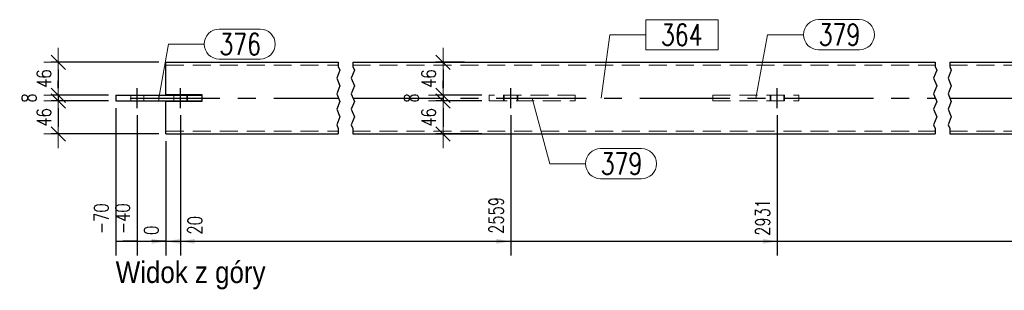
# Model space of a CAD drawing. Header units: millimetres. Extents: x -1005 to 207, y 18226 to 18896.
# Tile 24 of 50: x -531 to -393, y 18711 to 18749. Entities that reach past the tile are written whole.
import ezdxf

# ---------------------------------------------------------------- set-up
doc = ezdxf.new("R2010")
doc.units = ezdxf.units.MM
doc.header["$LTSCALE"] = 10
doc.linetypes.add('HIDDEN', pattern=[0.375, 0.25, -0.125])
doc.linetypes.add('MITTE', pattern=[2, 1.25, -0.25, 0.25, -0.25])
doc.layers.get('Defpoints').update_dxf_attribs({"color": 1})
for name, color, linetype, lineweight in [('PS_DIM', 4, 'Continuous', 13), ('PS_Hidden', 2, 'HIDDEN', 9), ('PS_Pos', 1, 'Continuous', 15), ('PS_Shape', 161, 'Continuous', 30), ('PS_SOLID', 7, 'Continuous', 30), ('PS_TEXT', 3, 'Continuous', 18)]:
    doc.layers.add(name, color=color, linetype=linetype, lineweight=lineweight)
doc.layers.add('PS_Mid', color=5, linetype='MITTE')
doc.styles.add('gil', font='txt', dxfattribs={"width": 0.9})
doc.styles.add('simplex', font='simplex.shx', dxfattribs={"width": 0.75})
doc.dimstyles.new('1_10_GŁ_DS1-LS10', dxfattribs={"dimtxt": 2, "dimasz": 2, "dimexe": 2, "dimexo": 1, "dimgap": 1, "dimtad": 1, "dimjust": 4, "dimdec": 0, "dimlfac": 10, "dimtxsty": 'simplex', "dimblk1": 'NONE', "dimsah": 1, "dimcen": 2, "dimclrd": 256, "dimclre": 256, "dimclrt": 3, "dimadec": 1, "dimazin": 0, "dimtfac": 1, "dimtdec": 0, "dimtmove": 2, "dimatfit": 3, "dimfxl": 1, "dimarcsym": 0})
doc.dimstyles.new('1_10_SC', dxfattribs={"dimtxt": 2, "dimasz": 1, "dimexe": 1, "dimexo": 1, "dimgap": 1, "dimtad": 1, "dimdec": 0, "dimlfac": 10, "dimtxsty": 'simplex', "dimblk": 'dimznak', "dimcen": 2, "dimclrd": 256, "dimclre": 256, "dimclrt": 3, "dimadec": 1, "dimazin": 0, "dimtfac": 1, "dimtdec": 0, "dimtix": 1, "dimtmove": 2, "dimatfit": 3, "dimldrblk": 'dim-grot', "dimfxl": 1, "dimarcsym": 0})

# ---------------------------------------------------------------- blocks, each defined once
blk = doc.blocks.new('dimznak')
at = {"color": 0}
for points in [[(0, 2), (0, -2)], [(-2, 0), (2, 0)]]:
    blk.add_lwpolyline(points, dxfattribs=at)
at = {"color": 2}
blk.add_lwpolyline([(1, 1), (-1, -1)], dxfattribs=at)
blk = doc.blocks.new('*D151')
at = {"layer": 'Defpoints', "color": 0, "transparency": 16777216}
for p in [(-510.15, 18742.83), (-525.15, 18738.23), (-517.15, 18738.23)]:
    blk.add_point(p, dxfattribs=at)
at = {"layer": 'PS_DIM', "lineweight": -2, "transparency": 16777216}
for p, q in [((-511.15, 18742.83), (-526.15, 18742.83)), ((-525.15, 18741.83), (-525.15, 18739.23)), ((-518.15, 18738.23), (-526.15, 18738.23))]:
    blk.add_line(p, q, dxfattribs=at)
for p, rotation in [((-525.15, 18742.83), 90), ((-525.15, 18738.23), 270)]:
    blk.add_blockref('dimznak', p, dxfattribs=dict(at, rotation=rotation))
at = {"layer": 'PS_DIM', "color": 3, "transparency": 16777216, "insert": (-527.15, 18740.53), "char_height": 2, "attachment_point": 5, "rotation": 90, "style": 'simplex'}
blk.add_mtext('46', dxfattribs=at)
blk = doc.blocks.new('dim-grot')
blk.add_hatch(color=256).paths.add_polyline_path([(0, 0), (-2, 0.5), (-2, -0.5)])
blk.add_lwpolyline([(0, 0), (-2, 0.5), (-2, -0.5), (0, 0)])
blk = doc.blocks.new('*D152')
at = {"layer": 'Defpoints', "color": 0, "transparency": 16777216}
for p in [(-525.15, 18737.43), (-517.15, 18738.23), (-517.15, 18737.43)]:
    blk.add_point(p, dxfattribs=at)
at = {"layer": 'PS_DIM', "lineweight": -2, "transparency": 16777216}
for p, q in [((-525.15, 18739.23), (-525.15, 18740.23)), ((-518.15, 18738.23), (-526.15, 18738.23)), ((-518.15, 18737.43), (-526.15, 18737.43)), ((-525.15, 18738.23), (-525.15, 18737.43)), ((-525.15, 18736.43), (-525.15, 18735.43))]:
    blk.add_line(p, q, dxfattribs=at)
for p, rotation in [((-525.15, 18738.23), 270), ((-525.15, 18737.43), 90)]:
    blk.add_blockref('dimznak', p, dxfattribs=dict(at, rotation=rotation))
at = {"layer": 'PS_DIM', "color": 3, "transparency": 16777216, "insert": (-529.21, 18737.83), "char_height": 2, "attachment_point": 5, "rotation": 90, "style": 'simplex'}
blk.add_mtext('8', dxfattribs=at)
blk = doc.blocks.new('*D153')
at = {"layer": 'Defpoints', "color": 0, "transparency": 16777216}
for p in [(-517.15, 18737.43), (-525.15, 18732.83), (-510.15, 18732.83)]:
    blk.add_point(p, dxfattribs=at)
at = {"layer": 'PS_DIM', "lineweight": -2, "transparency": 16777216}
for p, q in [((-518.15, 18737.43), (-526.15, 18737.43)), ((-525.15, 18736.43), (-525.15, 18733.83)), ((-511.15, 18732.83), (-526.15, 18732.83))]:
    blk.add_line(p, q, dxfattribs=at)
for p, rotation in [((-525.15, 18737.43), 90), ((-525.15, 18732.83), 270)]:
    blk.add_blockref('dimznak', p, dxfattribs=dict(at, rotation=rotation))
at = {"layer": 'PS_DIM', "color": 3, "transparency": 16777216, "insert": (-527.15, 18735.13), "char_height": 2, "attachment_point": 5, "rotation": 90, "style": 'simplex'}
blk.add_mtext('46', dxfattribs=at)
blk = doc.blocks.new('*D208')
at = {"layer": 'Defpoints', "color": 0, "transparency": 16777216}
for p in [(-467.6, 18742.83), (-471.57, 18738.23), (-465.15, 18738.23)]:
    blk.add_point(p, dxfattribs=at)
at = {"layer": 'PS_DIM', "lineweight": -2, "transparency": 16777216}
for p, q in [((-468.6, 18742.83), (-472.57, 18742.83)), ((-471.57, 18741.83), (-471.57, 18739.23)), ((-466.15, 18738.23), (-472.57, 18738.23))]:
    blk.add_line(p, q, dxfattribs=at)
for p, rotation in [((-471.57, 18742.83), 90), ((-471.57, 18738.23), 270)]:
    blk.add_blockref('dimznak', p, dxfattribs=dict(at, rotation=rotation))
at = {"layer": 'PS_DIM', "color": 3, "transparency": 16777216, "insert": (-473.57, 18740.53), "char_height": 2, "attachment_point": 5, "rotation": 90, "style": 'simplex'}
blk.add_mtext('46', dxfattribs=at)
blk = doc.blocks.new('*D209')
at = {"layer": 'Defpoints', "color": 0, "transparency": 16777216}
for p in [(-471.57, 18737.43), (-465.15, 18738.23), (-465.15, 18737.43)]:
    blk.add_point(p, dxfattribs=at)
at = {"layer": 'PS_DIM', "lineweight": -2, "transparency": 16777216}
for p, q in [((-471.57, 18739.23), (-471.57, 18740.23)), ((-466.15, 18738.23), (-472.57, 18738.23)), ((-466.15, 18737.43), (-472.57, 18737.43)), ((-471.57, 18738.23), (-471.57, 18737.43)), ((-471.57, 18736.43), (-471.57, 18735.43))]:
    blk.add_line(p, q, dxfattribs=at)
for p, rotation in [((-471.57, 18738.23), 270), ((-471.57, 18737.43), 90)]:
    blk.add_blockref('dimznak', p, dxfattribs=dict(at, rotation=rotation))
at = {"layer": 'PS_DIM', "color": 3, "transparency": 16777216, "insert": (-475.99, 18737.83), "char_height": 2, "attachment_point": 5, "rotation": 90, "style": 'simplex'}
blk.add_mtext('8', dxfattribs=at)
blk = doc.blocks.new('*D210')
at = {"layer": 'Defpoints', "color": 0, "transparency": 16777216}
for p in [(-465.15, 18737.43), (-471.57, 18732.83), (-465.15, 18732.83)]:
    blk.add_point(p, dxfattribs=at)
at = {"layer": 'PS_DIM', "lineweight": -2, "transparency": 16777216}
for p, q in [((-466.15, 18737.43), (-472.57, 18737.43)), ((-471.57, 18736.43), (-471.57, 18733.83)), ((-466.15, 18732.83), (-472.57, 18732.83))]:
    blk.add_line(p, q, dxfattribs=at)
for p, rotation in [((-471.57, 18737.43), 90), ((-471.57, 18732.83), 270)]:
    blk.add_blockref('dimznak', p, dxfattribs=dict(at, rotation=rotation))
at = {"layer": 'PS_DIM', "color": 3, "transparency": 16777216, "insert": (-473.57, 18735.13), "char_height": 2, "attachment_point": 5, "rotation": 90, "style": 'simplex'}
blk.add_mtext('46', dxfattribs=at)
blk = doc.blocks.new('*D360')
at = {"layer": 'Defpoints', "color": 0, "transparency": 16777216}
for p in [(-517.15, 18737.43), (-510.15, 18732.83), (-510.15, 18717.86)]:
    blk.add_point(p, dxfattribs=at)
at = {"layer": 'PS_DIM', "lineweight": -2, "transparency": 16777216}
for p, q in [((-517.15, 18736.43), (-517.15, 18715.86)), ((-510.15, 18731.83), (-510.15, 18715.86)), ((-517.15, 18717.86), (-512.15, 18717.86))]:
    blk.add_line(p, q, dxfattribs=at)
at = {"layer": 'PS_DIM', "transparency": 16777216}
blk.add_solid([(-512.15, 18718.19), (-512.15, 18717.52), (-510.15, 18717.86)], dxfattribs=at)
at = {"layer": 'PS_DIM', "color": 3, "transparency": 16777216, "insert": (-519.17, 18721.02), "char_height": 2, "attachment_point": 5, "rotation": 90, "style": 'simplex'}
blk.add_mtext('-70', dxfattribs=at)
blk = doc.blocks.new('_None')
blk = doc.blocks.new('*D361')
at = {"layer": 'Defpoints', "color": 0, "transparency": 16777216}
for p in [(-514.15, 18736.43), (-510.15, 18732.83), (-510.15, 18717.86)]:
    blk.add_point(p, dxfattribs=at)
at = {"layer": 'PS_DIM', "lineweight": -2, "transparency": 16777216}
for p, q in [((-514.15, 18735.43), (-514.15, 18715.86)), ((-510.15, 18731.83), (-510.15, 18715.86)), ((-514.15, 18717.86), (-516.15, 18717.86)), ((-514.15, 18717.86), (-510.15, 18717.86)), ((-508.15, 18717.86), (-506.15, 18717.86))]:
    blk.add_line(p, q, dxfattribs=at)
at = {"layer": 'PS_DIM', "transparency": 16777216}
blk.add_solid([(-508.15, 18718.19), (-508.15, 18717.52), (-510.15, 18717.86)], dxfattribs=at)
at = {"layer": 'PS_DIM', "color": 3, "transparency": 16777216, "insert": (-516.17, 18721.02), "char_height": 2, "attachment_point": 5, "rotation": 90, "style": 'simplex'}
blk.add_mtext('-40', dxfattribs=at)
blk = doc.blocks.new('*D362')
at = {"layer": 'Defpoints', "color": 0, "transparency": 16777216}
for p in [(-508.15, 18736.43), (-510.15, 18732.83), (-508.15, 18717.86)]:
    blk.add_point(p, dxfattribs=at)
at = {"layer": 'PS_DIM', "lineweight": -2, "transparency": 16777216}
for p, q in [((-508.15, 18735.43), (-508.15, 18715.86)), ((-510.15, 18731.83), (-510.15, 18715.86)), ((-510.15, 18717.86), (-512.15, 18717.86)), ((-510.15, 18717.86), (-508.15, 18717.86)), ((-506.15, 18717.86), (-504.15, 18717.86))]:
    blk.add_line(p, q, dxfattribs=at)
at = {"layer": 'PS_DIM', "transparency": 16777216}
blk.add_solid([(-506.15, 18718.19), (-506.15, 18717.52), (-508.15, 18717.86)], dxfattribs=at)
at = {"layer": 'PS_DIM', "color": 3, "transparency": 16777216, "insert": (-506.13, 18720.09), "char_height": 2, "attachment_point": 5, "rotation": 90, "style": 'simplex'}
blk.add_mtext('20', dxfattribs=at)
blk = doc.blocks.new('*D363')
at = {"layer": 'Defpoints', "color": 0, "transparency": 16777216}
for p in [(-462.15, 18736.43), (-510.15, 18732.83), (-462.15, 18717.86)]:
    blk.add_point(p, dxfattribs=at)
at = {"layer": 'PS_DIM', "lineweight": -2, "transparency": 16777216}
for p, q in [((-462.15, 18735.43), (-462.15, 18715.86)), ((-510.15, 18731.83), (-510.15, 18715.86)), ((-510.15, 18717.86), (-464.15, 18717.86))]:
    blk.add_line(p, q, dxfattribs=at)
at = {"layer": 'PS_DIM', "transparency": 16777216}
blk.add_solid([(-464.15, 18718.19), (-464.15, 18717.52), (-462.15, 18717.86)], dxfattribs=at)
at = {"layer": 'PS_DIM', "color": 3, "transparency": 16777216, "insert": (-464.17, 18721.48), "char_height": 2, "attachment_point": 5, "rotation": 90, "style": 'simplex'}
blk.add_mtext('2559', dxfattribs=at)
blk = doc.blocks.new('*D364')
at = {"layer": 'Defpoints', "color": 0, "transparency": 16777216}
for p in [(-425.02, 18736.43), (-510.15, 18732.83), (-425.02, 18717.86)]:
    blk.add_point(p, dxfattribs=at)
at = {"layer": 'PS_DIM', "lineweight": -2, "transparency": 16777216}
for p, q in [((-425.02, 18735.43), (-425.02, 18715.86)), ((-510.15, 18731.83), (-510.15, 18715.86)), ((-510.15, 18717.86), (-427.02, 18717.86))]:
    blk.add_line(p, q, dxfattribs=at)
at = {"layer": 'PS_DIM', "transparency": 16777216}
blk.add_solid([(-427.02, 18718.19), (-427.02, 18717.52), (-425.02, 18717.86)], dxfattribs=at)
at = {"layer": 'PS_DIM', "color": 3, "transparency": 16777216, "insert": (-427.04, 18721.2), "char_height": 2, "attachment_point": 5, "rotation": 90, "style": 'simplex'}
blk.add_mtext('2931', dxfattribs=at)
blk = doc.blocks.new('*D365')
at = {"layer": 'Defpoints', "color": 0, "transparency": 16777216}
for p in [(-379.02, 18736.43), (-510.15, 18732.83), (-379.02, 18717.86)]:
    blk.add_point(p, dxfattribs=at)
at = {"layer": 'PS_DIM', "lineweight": -2, "transparency": 16777216}
for p, q in [((-379.02, 18735.43), (-379.02, 18715.86)), ((-510.15, 18731.83), (-510.15, 18715.86)), ((-510.15, 18717.86), (-381.02, 18717.86))]:
    blk.add_line(p, q, dxfattribs=at)
at = {"layer": 'PS_DIM', "transparency": 16777216}
blk.add_solid([(-381.02, 18718.19), (-381.02, 18717.52), (-379.02, 18717.86)], dxfattribs=at)
at = {"layer": 'PS_DIM', "color": 3, "transparency": 16777216, "insert": (-381.04, 18721.52), "char_height": 2, "attachment_point": 5, "rotation": 90, "style": 'simplex'}
blk.add_mtext('5470', dxfattribs=at)
blk = doc.blocks.new('*D366')
at = {"layer": 'Defpoints', "color": 0, "transparency": 16777216}
for p in [(-373.02, 18736.43), (-510.15, 18732.83), (-373.02, 18717.86)]:
    blk.add_point(p, dxfattribs=at)
at = {"layer": 'PS_DIM', "lineweight": -2, "transparency": 16777216}
for p, q in [((-373.02, 18735.43), (-373.02, 18715.86)), ((-510.15, 18731.83), (-510.15, 18715.86)), ((-510.15, 18717.86), (-375.02, 18717.86))]:
    blk.add_line(p, q, dxfattribs=at)
at = {"layer": 'PS_DIM', "transparency": 16777216}
blk.add_solid([(-375.02, 18718.19), (-375.02, 18717.52), (-373.02, 18717.86)], dxfattribs=at)
at = {"layer": 'PS_DIM', "color": 3, "transparency": 16777216, "insert": (-375.04, 18721.52), "char_height": 2, "attachment_point": 5, "rotation": 90, "style": 'simplex'}
blk.add_mtext('5530', dxfattribs=at)
blk = doc.blocks.new('*D367')
at = {"layer": 'Defpoints', "color": 0, "transparency": 16777216}
for p in [(-370.02, 18737.43), (-510.15, 18732.83), (-370.02, 18717.86)]:
    blk.add_point(p, dxfattribs=at)
at = {"layer": 'PS_DIM', "lineweight": -2, "transparency": 16777216}
for p, q in [((-370.02, 18736.43), (-370.02, 18715.86)), ((-510.15, 18731.83), (-510.15, 18715.86)), ((-510.15, 18717.86), (-372.02, 18717.86))]:
    blk.add_line(p, q, dxfattribs=at)
at = {"layer": 'PS_DIM', "transparency": 16777216}
blk.add_solid([(-372.02, 18718.19), (-372.02, 18717.52), (-370.02, 18717.86)], dxfattribs=at)
at = {"layer": 'PS_DIM', "color": 3, "transparency": 16777216, "insert": (-367.24, 18721.52), "char_height": 2, "attachment_point": 5, "rotation": 90, "style": 'simplex'}
blk.add_mtext('5560', dxfattribs=at)
blk = doc.blocks.new('*D368')
at = {"layer": 'Defpoints', "color": 0, "transparency": 16777216}
for p in [(-517.15, 18737.43), (-510.15, 18732.83), (-510.15, 18717.86)]:
    blk.add_point(p, dxfattribs=at)
at = {"layer": 'PS_DIM', "lineweight": -2, "transparency": 16777216}
for p, q in [((-517.15, 18736.43), (-517.15, 18715.86)), ((-510.15, 18731.83), (-510.15, 18715.86)), ((-517.15, 18717.86), (-512.15, 18717.86))]:
    blk.add_line(p, q, dxfattribs=at)
at = {"layer": 'PS_DIM', "transparency": 16777216}
blk.add_solid([(-512.15, 18718.19), (-512.15, 18717.52), (-510.15, 18717.86)], dxfattribs=at)
at = {"layer": 'PS_DIM', "color": 3, "transparency": 16777216, "insert": (-519.17, 18721.02), "char_height": 2, "attachment_point": 5, "rotation": 90, "style": 'simplex'}
blk.add_mtext('-70', dxfattribs=at)
blk = doc.blocks.new('*D369')
at = {"layer": 'Defpoints', "color": 0, "transparency": 16777216}
for p in [(-510.15, 18732.83), (-510.15, 18732.83), (-510.15, 18717.86)]:
    blk.add_point(p, dxfattribs=at)
at = {"layer": 'PS_DIM', "lineweight": -2, "transparency": 16777216}
for p, q in [((-510.15, 18731.83), (-510.15, 18715.86)), ((-510.15, 18731.83), (-510.15, 18715.86)), ((-510.15, 18717.86), (-512.15, 18717.86)), ((-508.15, 18717.86), (-506.15, 18717.86))]:
    blk.add_line(p, q, dxfattribs=at)
at = {"layer": 'PS_DIM', "transparency": 16777216}
blk.add_solid([(-508.15, 18718.19), (-508.15, 18717.52), (-510.15, 18717.86)], dxfattribs=at)
at = {"layer": 'PS_DIM', "color": 3, "transparency": 16777216, "insert": (-512.17, 18719.38), "char_height": 2, "attachment_point": 5, "rotation": 90, "style": 'simplex'}
blk.add_mtext('0', dxfattribs=at)
blk = doc.blocks.new('*X676')
at = {"color": 1}
for p, q in [((-486.15, 18742.83), (-486.15, 18742.24)), ((-484.15, 18742.83), (-484.15, 18742.24)), ((-403.02, 18742.83), (-403.02, 18742.24)), ((-401.02, 18742.83), (-401.02, 18742.24)), ((-485.92, 18741.7), (-486.37, 18740.61)), ((-486.15, 18742.24), (-485.92, 18741.7)), ((-483.92, 18741.7), (-484.37, 18740.61)), ((-484.15, 18742.24), (-483.92, 18741.7)), ((-402.8, 18741.7), (-403.25, 18740.61)), ((-403.02, 18742.24), (-402.8, 18741.7)), ((-400.8, 18741.7), (-401.25, 18740.61)), ((-401.02, 18742.24), (-400.8, 18741.7)), ((-486.37, 18740.61), (-485.92, 18739.53)), ((-484.37, 18740.61), (-483.92, 18739.53)), ((-403.25, 18740.61), (-402.8, 18739.53)), ((-401.25, 18740.61), (-400.8, 18739.53)), ((-485.92, 18739.53), (-486.37, 18738.44)), ((-486.37, 18738.44), (-485.92, 18737.36)), ((-483.92, 18739.53), (-484.37, 18738.44)), ((-484.37, 18738.44), (-483.92, 18737.36)), ((-402.8, 18739.53), (-403.25, 18738.44)), ((-403.25, 18738.44), (-402.8, 18737.36)), ((-400.8, 18739.53), (-401.25, 18738.44)), ((-401.25, 18738.44), (-400.8, 18737.36)), ((-485.92, 18737.36), (-486.37, 18736.28)), ((-483.92, 18737.36), (-484.37, 18736.28)), ((-402.8, 18737.36), (-403.25, 18736.28)), ((-400.8, 18737.36), (-401.25, 18736.28)), ((-486.37, 18736.28), (-485.92, 18735.19)), ((-484.37, 18736.28), (-483.92, 18735.19)), ((-403.25, 18736.28), (-402.8, 18735.19)), ((-401.25, 18736.28), (-400.8, 18735.19)), ((-485.92, 18735.19), (-486.37, 18734.11)), ((-483.92, 18735.19), (-484.37, 18734.11)), ((-402.8, 18735.19), (-403.25, 18734.11)), ((-400.8, 18735.19), (-401.25, 18734.11)), ((-486.37, 18734.11), (-486.15, 18733.57)), ((-486.15, 18733.57), (-486.15, 18732.83)), ((-484.37, 18734.11), (-484.15, 18733.57)), ((-484.15, 18733.57), (-484.15, 18732.83)), ((-403.25, 18734.11), (-403.02, 18733.57)), ((-403.02, 18733.57), (-403.02, 18732.83)), ((-401.25, 18734.11), (-401.02, 18733.57)), ((-401.02, 18733.57), (-401.02, 18732.83))]:
    blk.add_line(p, q, dxfattribs=at)
at = {"layer": 'PS_Hidden', "color": 2, "linetype": 'HIDDEN'}
for p, q in [((-510.15, 18742.43), (-486.15, 18742.43)), ((-484.15, 18742.43), (-403.02, 18742.43)), ((-401.02, 18742.43), (-377.02, 18742.43)), ((-515.05, 18738.23), (-515.05, 18737.43)), ((-513.25, 18738.23), (-513.25, 18737.43)), ((-511.15, 18737.43), (-511.15, 18738.23)), ((-509.05, 18738.23), (-509.05, 18737.43)), ((-507.25, 18738.23), (-507.25, 18737.43)), ((-507.15, 18738.23), (-507.15, 18737.43)), ((-453.15, 18738.23), (-465.15, 18738.23)), ((-465.15, 18738.23), (-465.15, 18737.43)), ((-465.15, 18737.43), (-453.15, 18737.43)), ((-463.15, 18737.43), (-463.15, 18738.23)), ((-463.05, 18738.23), (-463.05, 18737.43)), ((-461.25, 18738.23), (-461.25, 18737.43)), ((-461.15, 18738.23), (-461.15, 18737.43)), ((-453.15, 18738.23), (-453.15, 18737.43)), ((-434.02, 18738.23), (-434.02, 18737.43)), ((-434.02, 18738.23), (-422.02, 18738.23)), ((-434.02, 18737.43), (-422.02, 18737.43)), ((-426.02, 18737.43), (-426.02, 18738.23)), ((-425.92, 18738.23), (-425.92, 18737.43)), ((-424.12, 18738.23), (-424.12, 18737.43)), ((-424.02, 18738.23), (-424.02, 18737.43)), ((-422.02, 18738.23), (-422.02, 18737.43)), ((-380.02, 18737.43), (-380.02, 18738.23)), ((-379.92, 18738.23), (-379.92, 18737.43)), ((-378.12, 18738.23), (-378.12, 18737.43)), ((-376.02, 18738.23), (-376.02, 18737.43)), ((-373.92, 18738.23), (-373.92, 18737.43)), ((-372.12, 18738.23), (-372.12, 18737.43)), ((-510.15, 18733.23), (-486.15, 18733.23)), ((-484.15, 18733.23), (-403.02, 18733.23)), ((-401.02, 18733.23), (-377.02, 18733.23))]:
    blk.add_line(p, q, dxfattribs=at)
at = {"layer": 'PS_Mid', "color": 5, "linetype": 'MITTE'}
for p, q in [((-514.15, 18736.43), (-514.15, 18739.23)), ((-514.15, 18736.43), (-514.15, 18739.23)), ((-508.15, 18736.43), (-508.15, 18739.23)), ((-462.15, 18736.43), (-462.15, 18739.23)), ((-425.02, 18736.43), (-425.02, 18739.23)), ((-379.02, 18736.43), (-379.02, 18739.23)), ((-373.02, 18736.43), (-373.02, 18739.23)), ((-373.02, 18736.43), (-373.02, 18739.23)), ((-515.15, 18737.83), (-486.15, 18737.83)), ((-484.15, 18737.83), (-403.02, 18737.83)), ((-401.02, 18737.83), (-372.02, 18737.83))]:
    blk.add_line(p, q, dxfattribs=at)
at = {"layer": 'PS_SOLID', "color": 7, "linetype": 'Continuous'}
for p, q in [((-510.15, 18738.33), (-510.15, 18742.83)), ((-510.15, 18742.83), (-486.15, 18742.83)), ((-484.15, 18742.83), (-403.02, 18742.83)), ((-401.02, 18742.83), (-377.02, 18742.83)), ((-377.02, 18738.33), (-377.02, 18742.83)), ((-517.15, 18738.23), (-517.15, 18737.43)), ((-517.15, 18738.23), (-505.15, 18738.23)), ((-517.15, 18737.43), (-505.15, 18737.43)), ((-510.15, 18738.33), (-505.15, 18738.33)), ((-510.15, 18732.83), (-510.15, 18737.33)), ((-505.15, 18737.33), (-510.15, 18737.33)), ((-505.15, 18738.33), (-505.15, 18738.23)), ((-505.15, 18738.23), (-505.15, 18737.43)), ((-505.15, 18737.43), (-505.15, 18737.33)), ((-382.02, 18738.33), (-377.02, 18738.33)), ((-382.02, 18738.23), (-382.02, 18738.33)), ((-370.02, 18738.23), (-382.02, 18738.23)), ((-382.02, 18738.23), (-382.02, 18737.43)), ((-382.02, 18737.43), (-370.02, 18737.43)), ((-382.02, 18737.33), (-382.02, 18737.43)), ((-377.02, 18737.33), (-382.02, 18737.33)), ((-377.02, 18732.83), (-377.02, 18737.33)), ((-370.02, 18738.23), (-370.02, 18737.43)), ((-510.15, 18732.83), (-486.15, 18732.83)), ((-484.15, 18732.83), (-403.02, 18732.83)), ((-401.02, 18732.83), (-377.02, 18732.83))]:
    blk.add_line(p, q, dxfattribs=at)
blk = doc.blocks.new('*X677')
at = {"color": 1}
for p, q in [((-433.24, 18748.75), (-443.33, 18748.75)), ((-443.33, 18748.75), (-443.33, 18744.55)), ((-433.24, 18744.55), (-433.24, 18748.75)), ((-449.57, 18737.83), (-448.33, 18746.65)), ((-448.33, 18746.65), (-443.33, 18746.65)), ((-443.33, 18744.55), (-433.24, 18744.55))]:
    blk.add_line(p, q, dxfattribs=at)
at = {"color": 30, "style": 'simplex', "width": 0.75}
blk.add_text('364', height=3, dxfattribs=at).set_placement((-441.23, 18745.15))
blk = doc.blocks.new('*X678')
at = {"color": 1}
for p, q in [((-419.27, 18748.76), (-413.59, 18748.76)), ((-428.02, 18737.83), (-426.37, 18746.66)), ((-426.37, 18746.66), (-421.37, 18746.66)), ((-419.27, 18744.56), (-413.59, 18744.56))]:
    blk.add_line(p, q, dxfattribs=at)
for centre, start, end in [((-419.27, 18746.66), 90, 270), ((-413.59, 18746.66), 270, 90)]:
    blk.add_arc(centre, 2.1, start, end, dxfattribs=at)
at = {"color": 30, "style": 'simplex', "width": 0.75}
blk.add_text('379', height=3, dxfattribs=at).set_placement((-419.27, 18745.16))
blk = doc.blocks.new('*X679')
at = {"color": 1}
for p, q in [((-459.15, 18737.83), (-456.72, 18728.68)), ((-449.62, 18730.78), (-443.94, 18730.78)), ((-456.72, 18728.68), (-451.72, 18728.68)), ((-449.62, 18726.58), (-443.94, 18726.58))]:
    blk.add_line(p, q, dxfattribs=at)
for centre, start, end in [((-449.62, 18728.68), 90, 270), ((-443.94, 18728.68), 270, 90)]:
    blk.add_arc(centre, 2.1, start, end, dxfattribs=at)
at = {"color": 30, "style": 'simplex', "width": 0.75}
blk.add_text('379', height=3, dxfattribs=at).set_placement((-449.62, 18727.18))
blk = doc.blocks.new('*X681')
at = {"color": 1}
for p, q in [((-502.72, 18747.45), (-497.04, 18747.45)), ((-511.15, 18737.83), (-509.82, 18745.35)), ((-509.82, 18745.35), (-504.82, 18745.35)), ((-502.72, 18743.25), (-497.04, 18743.25))]:
    blk.add_line(p, q, dxfattribs=at)
for centre, start, end in [((-502.72, 18745.35), 90, 270), ((-497.04, 18745.35), 270, 90)]:
    blk.add_arc(centre, 2.1, start, end, dxfattribs=at)
at = {"color": 30, "style": 'simplex', "width": 0.75}
blk.add_text('376', height=3, dxfattribs=at).set_placement((-502.72, 18743.85))
blk = doc.blocks.new('*X682')
at = {"color": 3, "style": 'gil', "width": 0.9}
blk.add_text('Widok z góry', height=3, dxfattribs=at).set_placement((-517.15, 18712.05))

msp = doc.modelspace()

# ---------------------------------------------------------------- block references
at = {"layer": 'PS_Pos'}
for name in ['*X677', '*X678', '*X681', '*X679']:
    msp.add_blockref(name, (0, 0), dxfattribs=at)
at = {"layer": 'PS_Shape', "color": 40}
msp.add_blockref('*X676', (0, 0), dxfattribs=at)
at = {"layer": 'PS_TEXT'}
msp.add_blockref('*X682', (0, 0), dxfattribs=at)

# ---------------------------------------------------------------- dimensions: what is measured, and where the dimension line sits
at = {"layer": 'PS_DIM'}
for base, p1, p2, picture, middle in [((-525.15, 18738.23), (-510.15, 18742.83), (-517.15, 18738.23), '*D151', (-527.15, 18740.53)), ((-471.57, 18738.23), (-467.6, 18742.83), (-465.15, 18738.23), '*D208', (-473.57, 18740.53)), ((-525.15, 18732.83), (-517.15, 18737.43), (-510.15, 18732.83), '*D153', (-527.15, 18735.13)), ((-471.57, 18732.83), (-465.15, 18737.43), (-465.15, 18732.83), '*D210', (-473.57, 18735.13))]:
    dim = msp.add_linear_dim(base=base, p1=p1, p2=p2, angle=90, dimstyle='1_10_SC', dxfattribs=at)
    dim.commit()
    dim.dimension.update_dxf_attribs({"geometry": picture, "text_midpoint": middle})
for base, p1, p2, picture, middle in [((-525.15, 18737.43), (-517.15, 18738.23), (-517.15, 18737.43), '*D152', (-529.21, 18737.83)), ((-471.57, 18737.43), (-465.15, 18738.23), (-465.15, 18737.43), '*D209', (-475.99, 18737.83))]:
    dim = msp.add_linear_dim(base=base, p1=p1, p2=p2, angle=90, dimstyle='1_10_SC', dxfattribs=at)
    dim.commit()
    dim.dimension.update_dxf_attribs({"geometry": picture, "text_midpoint": middle, "dimtype": 128})
for base, p1, p2, text, picture, middle in [((-510.15, 18717.86), (-517.15, 18737.43), (-510.15, 18732.83), '-70', '*D360', (-519.17, 18721.02)), ((-510.15, 18717.86), (-517.15, 18737.43), (-510.15, 18732.83), '-70', '*D368', (-519.17, 18721.02)), ((-370.02, 18717.86), (-510.15, 18732.83), (-370.02, 18737.43), '5560', '*D367', (-367.24, 18721.52)), ((-510.15, 18717.86), (-514.15, 18736.43), (-510.15, 18732.83), '-40', '*D361', (-516.17, 18721.02)), ((-462.15, 18717.86), (-510.15, 18732.83), (-462.15, 18736.43), '2559', '*D363', (-464.17, 18721.48)), ((-425.02, 18717.86), (-510.15, 18732.83), (-425.02, 18736.43), '2931', '*D364', (-427.04, 18721.2)), ((-379.02, 18717.86), (-510.15, 18732.83), (-379.02, 18736.43), '5470', '*D365', (-381.04, 18721.52)), ((-373.02, 18717.86), (-510.15, 18732.83), (-373.02, 18736.43), '5530', '*D366', (-375.04, 18721.52))]:
    dim = msp.add_linear_dim(base=base, p1=p1, p2=p2, text=text, dimstyle='1_10_GŁ_DS1-LS10', dxfattribs=at)
    dim.commit()
    dim.dimension.update_dxf_attribs({"geometry": picture, "text_midpoint": middle, "dimtype": 128, "text_rotation": 90})
for base, p1, p2, picture, middle in [((-508.15, 18717.86), (-510.15, 18732.83), (-508.15, 18736.43), '*D362', (-506.13, 18720.09)), ((-510.14567982, 18717.85783793), (-510.14567982, 18732.82525244), (-510.14567982, 18732.82525244), '*D369', (-512.16567982, 18719.37783793))]:
    dim = msp.add_linear_dim(base=base, p1=p1, p2=p2, dimstyle='1_10_GŁ_DS1-LS10', dxfattribs=at)
    dim.commit()
    dim.dimension.update_dxf_attribs({"geometry": picture, "text_midpoint": middle, "dimtype": 128, "text_rotation": 90})

doc.saveas('drawing.dxf')
